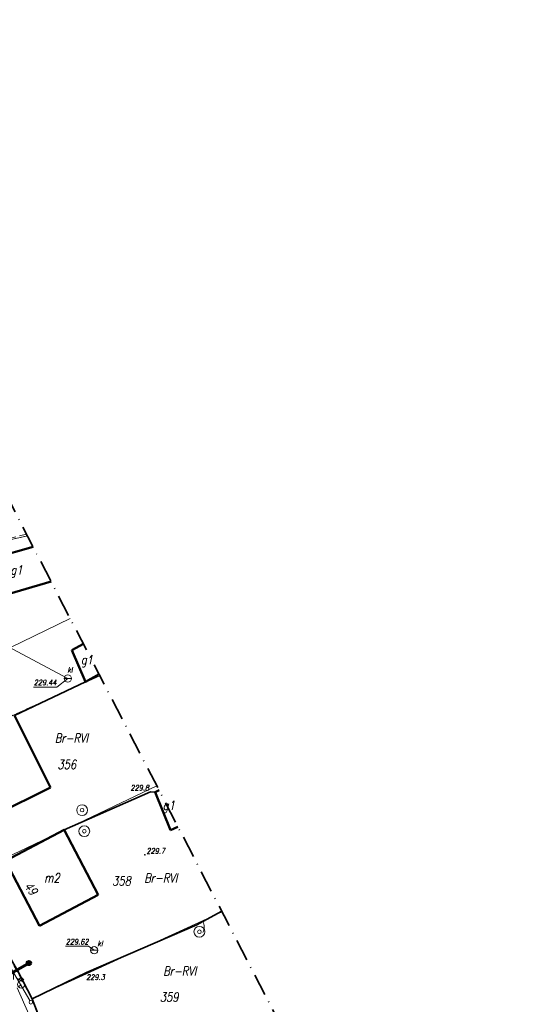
# Model space of a CAD drawing. Header units: millimetres. Extents: x 7436010 to 7436992, y 5663514 to 5666647.
# Tile 9 of 45: x 7436359 to 7436427, y 5663710 to 5663845. Entities that reach past the tile are written whole.
import ezdxf
from ezdxf.enums import TextEntityAlignment as Align

# ---------------------------------------------------------------- set-up
doc = ezdxf.new("R2010")
doc.units = ezdxf.units.MM
doc.header["$PDSIZE"] = 1
for name, pattern in [('2_EGBU_A', [0]), ('GAK', [3.5, 2, -0.75, 0, -0.75]), ('GDE', [0]), ('GUZ', [1.5, 1, -0.5]), ('KOU', [1.5, 1, -0.5])]:
    doc.linetypes.add(name, pattern=pattern)
for name, color, linetype, lineweight in [('1 OGRODZENIE', 7, 'BGT', 35), ('15 PRZEWODY KL', 34, 'Continuous', 18), ('17 SŁUPY TELEKOMUNIKACYJNE', 30, 'Continuous', 18), ('18 LINIE TELEKOMUNIAKCYJNE', 30, 'Continuous', 18), ('2 BRAMY FURTKI', 7, 'Continuous', 18), ('28 STUDNIA GŁEBINOWA', 5, 'Continuous', 18), ('29 HYDRANT', 5, 'Continuous', 18), ('30 WODOCIĄGI ISTN', 5, 'Continuous', 18), ('31 SZAMBO OSADNIK', 34, 'Continuous', 18), ('43 RZĘDNE KL', 34, 'Continuous', 18), ('_AA_Odcinki boczne grawitacyjne 160mm - trasa', 30, 'Continuous', 70), ('_AA_Studnia kanalizacyjna PP 600mm - symbol', 24, 'Continuous', 40), ('DZIALKI_SYT-WYS_T_0', 7, 'Continuous', 18), ('Działki zarys', 7, 'Continuous', 18), ('EADTD_T_0', 7, 'Continuous', 18), ('EDZPD_L_1', 7, 'GDE', 18), ('EDZTD_T_0', 7, 'Continuous', 18), ('EGBB_E_T_0', 7, 'Continuous', 18), ('EGBB_L_0', 7, '2_EGBU_A', 50), ('PunPOMIAR2', 7, 'Continuous', 18), ('RzedPOMIAR2', 7, 'Continuous', 18), ('SDRPK_L_1', 7, 'KOU', 18), ('UŻYTKI LINIE', 96, 'GUZ', 18), ('UŻYTKI OZNACZENIE', 96, 'Continuous', 18), ('WEKTOR RZĘDNE TERENU', 7, 'Continuous', 18), ('WEKTOR WODOCIĄGI wo', 5, 'Continuous', 18), ('ZAKRES MAPY', 1, 'GAK', 35)]:
    doc.layers.add(name, color=color, linetype=linetype, lineweight=lineweight)
doc.layers.add('_AA_Studnia kanalizacyjna PP 600mm - plamki', color=24, linetype='Continuous')
doc.layers.add('_map', color=7, linetype='Continuous')
doc.styles.add('K1_ACAD', font='romans.shx', dxfattribs={"width": 0.8, "oblique": 12})
doc.linetypes.add('BGT', pattern='A,3.75,[133,ltypeshp.shx,S=0.1875,R=0,X=0,Y=0],3.75', length=7.5)

# ---------------------------------------------------------------- blocks, each defined once
blk = doc.blocks.new('SZB')
at = {"linetype": 'Continuous'}
blk.add_line((-0.5, 0), (0.5, 0), dxfattribs=at)
blk.add_circle((0, 0), 0.5, dxfattribs=at)
blk = doc.blocks.new('STD')
at = {"linetype": 'Continuous'}
for radius in [0.75, 0.25]:
    blk.add_circle((0, 0), radius, dxfattribs=at)
blk = doc.blocks.new('HYP')
at = {"linetype": 'Continuous'}
for p, q in [((0, 1), (-0.35355, 0.64645)), ((0, 1), (0.35355, 0.64645)), ((0, 0.5), (0, 1))]:
    blk.add_line(p, q, dxfattribs=at)
blk.add_circle((0, 0), 0.5, dxfattribs=at)
blk = doc.blocks.new('SLS')
at = {"linetype": 'Continuous'}
blk.add_circle((0, 0), 0.25, dxfattribs=at)
blk = doc.blocks.new('PLT')
at = {"linetype": 'Continuous'}
for p, q in [((0.25, 0), (5.25, 0)), ((3.76605, 0), (2.9, -0.5)), ((3.9, 0.5), (4.76605, 0))]:
    blk.add_line(p, q, dxfattribs=at)
blk = doc.blocks.new('WSP')
at = {"linetype": 'Continuous'}
blk.add_circle((0, 0), 0.045, dxfattribs=at)
blk = doc.blocks.new('STUDZ')
at = {"layer": '1 OGRODZENIE', "flags": 128}
for points in [[(7436357.93, 5663749.45), (7436367.72, 5663754.1)], [(7436364.79, 5663733.68), (7436376.67, 5663738.95)], [(7436376.67, 5663738.95), (7436377.34, 5663738.9)], [(7436350.71, 5663727.01), (7436355.81, 5663718.63), (7436358.4, 5663714.19), (7436360.38, 5663710.4), (7436367.87, 5663714.03), (7436383.07, 5663720.59), (7436383.91, 5663721.05), (7436386.49, 5663722.46)], [(7436360.38, 5663710.4), (7436361.48, 5663707.47), (7436362.69, 5663704.42), (7436365.74, 5663696.57), (7436370.27, 5663698.59)]]:
    blk.add_lwpolyline(points, dxfattribs=at)
at = {"layer": '15 PRZEWODY KL', "flags": 128}
blk.add_lwpolyline([(7436365.28, 5663754.56), (7436350.66, 5663762.31)], dxfattribs=at)
at = {"layer": '2 BRAMY FURTKI', "linetype": 'Continuous'}
blk.add_arc((7436382.59, 5663720.33), 1.5, 328.706, 28.7064, dxfattribs=at)
at = {"layer": '30 WODOCIĄGI ISTN', "flags": 128}
blk.add_lwpolyline([(7436358.42, 5663712), (7436358.84, 5663712.37)], dxfattribs=at)
at = {"layer": '43 RZĘDNE KL', "flags": 128}
for points in [[(7436360.56, 5663753.38), (7436363.78, 5663753.38), (7436365.28, 5663754.56)], [(7436364.98, 5663717.66), (7436368.13, 5663717.66), (7436368.92, 5663717.08)]]:
    blk.add_lwpolyline(points, dxfattribs=at)
at = {"layer": 'Działki zarys', "flags": 128}
for points in [[(7436350.71, 5663726.98), (7436377.54, 5663739.77)], [(7436344.66, 5663737.28), (7436350.71, 5663726.98), (7436356.59, 5663717.27), (7436360.39, 5663710.44), (7436365.8, 5663696.47)], [(7436360.39, 5663710.44), (7436386.53, 5663722.38)]]:
    blk.add_lwpolyline(points, dxfattribs=at)
at = {"layer": 'EDZPD_L_1'}
for p, q in [((7436350.78, 5663772.18), (7436359.71, 5663774.23)), ((7436365.6, 5663762.84), (7436337.69, 5663749.27)), ((7436341.78, 5663742.24), (7436369.69, 5663754.92))]:
    blk.add_line(p, q, dxfattribs=at)
at = {"layer": 'EGBB_L_0'}
for p, q in [((7436353.42, 5663770.68), (7436360.49, 5663772.73)), ((7436354.77, 5663765.55), (7436362.97, 5663767.93)), ((7436365.84, 5663758.46), (7436367.42, 5663759.33)), ((7436365.84, 5663758.46), (7436367.72, 5663754.1)), ((7436367.72, 5663754.1), (7436369.59, 5663755.13)), ((7436357.93, 5663749.45), (7436362.88, 5663739.53)), ((7436353.81, 5663735), (7436362.88, 5663739.53)), ((7436377.34, 5663738.9), (7436377.86, 5663739.14)), ((7436377.34, 5663738.9), (7436379.45, 5663733.66)), ((7436356.69, 5663729.43), (7436364.79, 5663733.68)), ((7436364.79, 5663733.68), (7436369.48, 5663724.71)), ((7436379.45, 5663733.66), (7436380.46, 5663734.12)), ((7436356.69, 5663729.43), (7436361.38, 5663720.45)), ((7436361.38, 5663720.45), (7436369.48, 5663724.71))]:
    blk.add_line(p, q, dxfattribs=at)
at = {"layer": 'PunPOMIAR2'}
for p in [(7436376.67, 5663738.95), (7436367.87, 5663714.03)]:
    blk.add_point(p, dxfattribs=at)
at = {"layer": 'SDRPK_L_1'}
blk.add_line((7436359.58, 5663774.47), (7436355.23, 5663773.37), dxfattribs=at)
at = {"layer": 'UŻYTKI LINIE', "flags": 128}
for points in [[(7436359.71, 5663774.23), (7436350.78, 5663772.18), (7436328.28, 5663765.47)], [(7436328.28, 5663765.47), (7436337.69, 5663749.27), (7436341.78, 5663742.24), (7436344.66, 5663737.28), (7436350.71, 5663726.98), (7436356.59, 5663717.27), (7436360.39, 5663710.44), (7436365.8, 5663696.47), (7436375.06, 5663673.17), (7436386.14, 5663681.17), (7436399.23, 5663684.29), (7436401.85, 5663684.92)], [(7436341.78, 5663742.24), (7436369.69, 5663754.92)]]:
    blk.add_lwpolyline(points, dxfattribs=at)
at = {"layer": 'WEKTOR WODOCIĄGI wo', "flags": 128}
blk.add_lwpolyline([(7436358.31, 5663711.92), (7436361.53, 5663704.62), (7436354.46, 5663701.56), (7436352.97, 5663700.49), (7436348.16, 5663697.05), (7436346.01, 5663695.44), (7436346.38, 5663693.92)], dxfattribs=at)
at = {"layer": 'ZAKRES MAPY', "ltscale": 1.5}
blk.add_lwpolyline([(7436214.32, 5664064.98), (7436222.62, 5664010.82), (7436230.12, 5663943.99), (7436248.65, 5663869.32), (7436257.81, 5663817.45), (7436225.28, 5663809.49), (7436239.13, 5663761.43), (7436291.45, 5663747.95), (7436357.74, 5663551.42), (7436423.01, 5663550.19), (7436426.82, 5663608.65), (7436394.88, 5663706.24), (7436353.3, 5663786.62), (7436324.67, 5663863.48), (7436302.12, 5663964.1), (7436300.94, 5664023.12), (7436335.23, 5664148.26)], dxfattribs=at)
at = {"layer": '17 SŁUPY TELEKOMUNIKACYJNE', "rotation": 0.0622539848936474}
blk.add_blockref('SLS', (7436360.18, 5663709.92), dxfattribs=at)
at = {"layer": '18 LINIE TELEKOMUNIAKCYJNE', "rotation": 120.2530730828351}
blk.add_blockref('PLT', (7436360.18, 5663709.92), dxfattribs=at)
at = {"layer": '28 STUDNIA GŁEBINOWA'}
for p in [(7436367.25, 5663736.4), (7436367.55, 5663733.5), (7436383.42, 5663719.63)]:
    blk.add_blockref('STD', p, dxfattribs=at)
at = {"layer": '29 HYDRANT'}
blk.add_blockref('HYP', (7436358.84, 5663712.37), dxfattribs=at)
at = {"layer": '31 SZAMBO OSADNIK'}
for p in [(7436365.28, 5663754.56), (7436368.92, 5663717.08)]:
    blk.add_blockref('SZB', p, dxfattribs=at)
at = {"layer": 'WEKTOR RZĘDNE TERENU', "rotation": 0.06340145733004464}
blk.add_blockref('WSP', (7436375.9, 5663730.25), dxfattribs=at)
at = {"layer": '31 SZAMBO OSADNIK', "style": 'K1_ACAD', "oblique": 12, "width": 0.8}
for p in [(7436365.22, 5663755.39), (7436369.37, 5663717.64)]:
    blk.add_text('kl', height=0.75, dxfattribs=at).set_placement(p)
at = {"layer": '43 RZĘDNE KL', "style": 'K1_ACAD', "oblique": 12, "width": 0.8}
for s, p in [('229.44', (7436360.59, 5663753.63)), ('229.62', (7436364.99, 5663717.88))]:
    blk.add_text(s, height=0.75, dxfattribs=at).set_placement(p)
at = {"layer": 'DZIALKI_SYT-WYS_T_0', "style": 'K1_ACAD', "oblique": 12, "width": 0.8}
blk.add_text('356', height=1.25, dxfattribs=at).set_placement((7436365.14, 5663742.7), align=Align.MIDDLE)
at = {"layer": 'EADTD_T_0', "style": 'K1_ACAD', "oblique": 12, "width": 0.8}
blk.add_text('49', height=1.25, rotation=307.636, dxfattribs=at).set_placement((7436359.7, 5663725.21), align=Align.CENTER)
at = {"layer": 'EDZTD_T_0', "style": 'K1_ACAD', "oblique": 12, "width": 0.8}
for s, p in [('358', (7436371.39, 5663727.26)), ('359', (7436377.97, 5663711.25))]:
    blk.add_text(s, height=1.25, dxfattribs=at).set_placement(p, align=Align.TOP_LEFT)
at = {"layer": 'EGBB_E_T_0', "style": 'K1_ACAD', "oblique": 12, "width": 0.8}
for s, p in [('g1', (7436358.21, 5663769.32)), ('g1', (7436367.92, 5663756.94)), ('g1', (7436379.2, 5663736.87)), ('m2', (7436363.09, 5663727.07))]:
    blk.add_text(s, height=1.25, dxfattribs=at).set_placement(p, align=Align.MIDDLE)
at = {"layer": 'RzedPOMIAR2', "style": 'K1_ACAD', "oblique": 12, "width": 0.8}
for s, p in [('229.8', (7436373.91, 5663739.11)), ('229.3', (7436367.81, 5663713))]:
    blk.add_text(s, height=0.75, dxfattribs=at).set_placement(p)
at = {"layer": 'UŻYTKI OZNACZENIE', "style": 'K1_ACAD', "oblique": 12, "width": 0.8}
for p in [(7436363.49, 5663746.96), (7436375.81, 5663727.67), (7436378.42, 5663714.84)]:
    blk.add_text('Br-RVI', height=1.25, dxfattribs=at).set_placement(p, align=Align.TOP_LEFT)
at = {"layer": 'WEKTOR RZĘDNE TERENU', "style": 'K1_ACAD', "oblique": 12, "width": 0.8}
blk.add_text('229.7', height=0.75, rotation=0.0634, dxfattribs=at).set_placement((7436376.11, 5663730.4))

msp = doc.modelspace()

# ---------------------------------------------------------------- hatches: boundary and pattern name
at = {"layer": '_AA_Studnia kanalizacyjna PP 600mm - plamki', "linetype": 'Continuous'}
h = msp.add_hatch(color=30, dxfattribs=at)
edge = h.paths.add_edge_path()
edge.add_arc((7436359.91, 5663715.31), 0.3, 0, 360)

# ---------------------------------------------------------------- linework, layer by layer
at = {"layer": '_AA_Odcinki boczne grawitacyjne 160mm - trasa', "linetype": 'Continuous'}
msp.add_lwpolyline([(7436359.93, 5663715.31), (7436351.64, 5663710.56)], dxfattribs=at)
at = {"layer": '_AA_Studnia kanalizacyjna PP 600mm - symbol', "color": 30, "linetype": 'Continuous'}
msp.add_circle((7436359.91, 5663715.31), 0.3, dxfattribs=at)

# ---------------------------------------------------------------- block references
at = {"layer": '_map'}
msp.add_blockref('STUDZ', (0, 0), dxfattribs=at)

doc.saveas('drawing.dxf')
